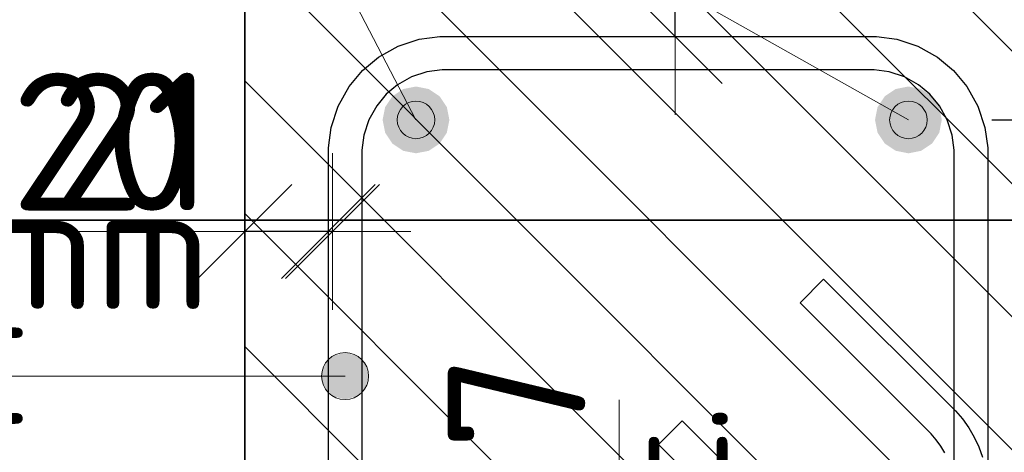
# Model space of a CAD drawing. Header units: metres. Extents: x -38 to 114, y -15 to 21.
# Tile 59 of 244: x 87.864 to 88.1, y -6.548 to -6.445. Entities that reach past the tile are written whole.
import ezdxf

# ---------------------------------------------------------------- set-up
doc = ezdxf.new("R2010")
doc.units = ezdxf.units.M
doc.header["$PDMODE"] = 65
for name, color, linetype, lineweight in [('XR$4$Арм.стержн. Хомут', 240, 'Continuous', 35), ('XR$4$Арм.стержн.горизонт. 1', 180, 'Continuous', 35), ('XR$4$Размерная линия (1)', 7, 'Continuous', 13), ('XR$4$Размерная линия_ общее', 7, 'Continuous', 13), ('XR$6$Арм.стержн. Хомут', 240, 'Continuous', 35), ('XR$6$Арм.стержн.горизонт. 1', 180, 'Continuous', 35), ('XR$6$Размерная линия (1)', 7, 'Continuous', 13), ('XR$6$Размерная линия_ общее', 7, 'Continuous', 13)]:
    doc.layers.add(name, color=color, linetype=linetype, lineweight=lineweight)
doc.styles.add('ISOCPEUR', font='txt')
doc.dimstyles.new('DIMSTYLE_11', dxfattribs={"dimtxt": 0.033, "dimasz": 0.0375, "dimexe": 0, "dimexo": 0, "dimgap": 0.0165, "dimtad": 2, "dimdec": 0, "dimlfac": 1000, "dimrnd": 1, "dimzin": 12, "dimdsep": 46, "dimtxsty": 'ISOCPEUR', "dimblk1": 'ALL_ML_STRICH', "dimblk2": 'ALL_ML_STRICH', "dimsah": 1, "dimcen": 0, "dimclrd": 7, "dimclre": 256, "dimclrt": 7, "dimadec": 0, "dimazin": 0, "dimtfac": 1, "dimtdec": 0, "dimtix": 1, "dimtmove": 2, "dimatfit": 3, "dimfxl": 0, "dimtvp": 1.2, "dimtzin": 0, "dimlwd": 0, "dimlwe": -3, "dimarcsym": 0})
doc.dimstyles.new('DIMSTYLE_23', dxfattribs={"dimtxt": 0.03, "dimasz": 0.03, "dimexe": 0, "dimexo": 0, "dimgap": 0.015, "dimtad": 2, "dimdec": 0, "dimlfac": 1000, "dimrnd": 5, "dimzin": 12, "dimdsep": 46, "dimtxsty": 'ISOCPEUR', "dimblk1": 'ALL_ML_STRICH', "dimblk2": 'ALL_ML_STRICH', "dimsah": 1, "dimcen": 0, "dimclrd": 7, "dimclre": 256, "dimclrt": 7, "dimadec": 0, "dimazin": 0, "dimtfac": 1, "dimtdec": 0, "dimtix": 1, "dimtmove": 2, "dimatfit": 3, "dimfxl": 0, "dimtvp": 1.2, "dimtzin": 0, "dimlwd": 0, "dimlwe": -3, "dimarcsym": 0})
doc.dimstyles.new('DIMSTYLE_24', dxfattribs={"dimtxt": 0.03, "dimasz": 0.03, "dimexe": 0, "dimexo": 0, "dimgap": 0.015, "dimtad": 2, "dimdec": 0, "dimlfac": 1000, "dimrnd": 5, "dimzin": 12, "dimdsep": 46, "dimtxsty": 'ISOCPEUR', "dimblk1": 'ALL_ML_STRICH', "dimblk2": 'ALL_ML_STRICH', "dimsah": 1, "dimcen": 0, "dimclrd": 7, "dimclre": 256, "dimclrt": 7, "dimadec": 0, "dimazin": 0, "dimtfac": 1, "dimtdec": 0, "dimtix": 1, "dimtmove": 2, "dimatfit": 3, "dimfxl": 0, "dimtzin": 0, "dimlwd": 0, "dimlwe": -3, "dimarcsym": 0})
pattern_1 = [(135, (0, 0), (-0.031819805, -0.031819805), [0.4, -0.05, 0, -0.05]), (135, (-0.01591, -0.01591), (-0.031819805, -0.031819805), [0.8, -0.1, 0.1, -0.1])]

# ---------------------------------------------------------------- blocks, each defined once
blk = doc.blocks.new('ALL_ML_STRICH')
at = {"color": 0, "linetype": 'ByBlock', "lineweight": -2}
for p, q in [((0, -0.5), (0, 0.5)), ((-0.3, -0.3), (0.3, 0.3)), ((-1, 0), (0.5, 0))]:
    blk.add_line(p, q, dxfattribs=at)
blk = doc.blocks.new('*D429')
at = {"layer": 'DEFPOINTS', "color": 7, "linetype": 'Continuous', "lineweight": 13, "transparency": 33554687}
for p in [(88.04778, -6.58571), (88.00779, -6.61271), (88.0206, -6.61271)]:
    blk.add_point(p, dxfattribs=at)
at = {"layer": 'XR$4$Размерная линия_ общее', "color": 253, "linetype": 'Continuous', "lineweight": -2, "true_color": 0xa0a0a0, "transparency": 33554687}
for p, q in [((88.02778, -6.58571), (88.00779, -6.58571)), ((88.00779, -6.61271), (88.00779, -6.61271))]:
    blk.add_line(p, q, dxfattribs=at)
at = {"layer": 'XR$4$Размерная линия_ общее', "color": 7, "linetype": 'Continuous', "lineweight": -2, "transparency": 33554687}
blk.add_line((88.00779, -6.61271), (88.00779, -6.58571), dxfattribs=at)
at = {"layer": 'XR$4$Размерная линия_ общее', "color": 7, "linetype": 'Continuous', "lineweight": 13, "transparency": 33554687, "xscale": 0.0375, "yscale": 0.0375, "zscale": 0.0375}
for p, rotation in [((88.00779, -6.58571), 90), ((88.00779, -6.61271), 270)]:
    blk.add_blockref('ALL_ML_STRICH', p, dxfattribs=dict(at, rotation=rotation))
at = {"layer": 'XR$4$Размерная линия_ общее', "color": 7, "linetype": 'Continuous', "lineweight": 13, "transparency": 33554687, "insert": (87.98314, -6.54754), "char_height": 0.033, "width": 0.066, "attachment_point": 5, "rotation": 90, "style": 'ISOCPEUR'}
blk.add_mtext('\\A1;{27}', dxfattribs=at)
at = {"layer": 'XR$4$Размерная линия_ общее', "color": 7, "linetype": 'Continuous', "lineweight": 13, "transparency": 33554687, "insert": (88.00681, -6.5817), "char_height": 0.027, "width": 0.00135, "attachment_point": 1, "rotation": 90, "line_spacing_factor": 0.60241, "style": 'ISOCPEUR'}
blk.add_mtext('з.с.', dxfattribs=at)
blk = doc.blocks.new('*D467')
at = {"layer": 'DEFPOINTS', "color": 7, "linetype": 'Continuous', "lineweight": 13, "transparency": 33554687}
for p in [(88.06116, -6.41271), (88.02118, -6.44871), (88.03399, -6.44871)]:
    blk.add_point(p, dxfattribs=at)
at = {"layer": 'XR$4$Размерная линия_ общее', "color": 253, "linetype": 'Continuous', "lineweight": -2, "true_color": 0xa0a0a0, "transparency": 33554687}
for p, q in [((88.04116, -6.41271), (88.02118, -6.41271)), ((88.02118, -6.44871), (88.02118, -6.44871))]:
    blk.add_line(p, q, dxfattribs=at)
at = {"layer": 'XR$4$Размерная линия_ общее', "color": 7, "linetype": 'Continuous', "lineweight": -2, "transparency": 33554687}
blk.add_line((88.02118, -6.44871), (88.02118, -6.41271), dxfattribs=at)
at = {"layer": 'XR$4$Размерная линия_ общее', "color": 7, "linetype": 'Continuous', "lineweight": 13, "transparency": 33554687, "xscale": 0.0375, "yscale": 0.0375, "zscale": 0.0375}
for p, rotation in [((88.02118, -6.41271), 90), ((88.02118, -6.44871), 270)]:
    blk.add_blockref('ALL_ML_STRICH', p, dxfattribs=dict(at, rotation=rotation))
at = {"layer": 'XR$4$Размерная линия_ общее', "color": 7, "linetype": 'Continuous', "lineweight": 13, "transparency": 33554687, "insert": (87.99653, -6.37454), "char_height": 0.033, "width": 0.066, "attachment_point": 5, "rotation": 90, "style": 'ISOCPEUR'}
blk.add_mtext('\\A1;{36}', dxfattribs=at)
at = {"layer": 'XR$4$Размерная линия_ общее', "color": 7, "linetype": 'Continuous', "lineweight": 13, "transparency": 33554687, "insert": (88.0202, -6.4087), "char_height": 0.027, "width": 0.00135, "attachment_point": 1, "rotation": 90, "line_spacing_factor": 0.60241, "style": 'ISOCPEUR'}
blk.add_mtext('з.с.', dxfattribs=at)
blk = doc.blocks.new('*D469')
at = {"layer": 'DEFPOINTS', "color": 7, "linetype": 'Continuous', "lineweight": 13, "transparency": 33554687}
for p in [(88.07708, -6.46871), (88.07708, -6.56571), (88.18438, -6.56571)]:
    blk.add_point(p, dxfattribs=at)
at = {"layer": 'XR$4$Размерная линия (1)', "color": 9, "linetype": 'Continuous', "lineweight": -2, "true_color": 0xc7c7c7, "transparency": 33554687}
for p, q in [((88.09708, -6.46871), (88.18438, -6.46871)), ((88.09708, -6.56571), (88.18438, -6.56571))]:
    blk.add_line(p, q, dxfattribs=at)
at = {"layer": 'XR$4$Размерная линия (1)', "color": 7, "linetype": 'Continuous', "lineweight": -2, "transparency": 33554687}
blk.add_line((88.18438, -6.56571), (88.18438, -6.46871), dxfattribs=at)
at = {"layer": 'XR$4$Размерная линия (1)', "color": 7, "linetype": 'Continuous', "lineweight": 13, "transparency": 33554687, "xscale": 0.03, "yscale": 0.03, "zscale": 0.03}
for p, rotation in [((88.18438, -6.46871), 90), ((88.18438, -6.56571), 270)]:
    blk.add_blockref('ALL_ML_STRICH', p, dxfattribs=dict(at, rotation=rotation))
at = {"layer": 'XR$4$Размерная линия (1)', "color": 7, "linetype": 'Continuous', "lineweight": 13, "transparency": 33554687, "insert": (88.16438, -6.51571), "char_height": 0.03, "width": 0.06, "attachment_point": 5, "rotation": 90, "style": 'ISOCPEUR'}
blk.add_mtext('\\A1;{95}', dxfattribs=at)
blk = doc.blocks.new('*D470')
at = {"layer": 'DEFPOINTS', "color": 7, "linetype": 'Continuous', "lineweight": 13, "transparency": 33554687}
for p in [(88.11808, -6.41271), (88.07708, -6.46871), (88.18438, -6.46871)]:
    blk.add_point(p, dxfattribs=at)
at = {"layer": 'XR$4$Размерная линия (1)', "color": 9, "linetype": 'Continuous', "lineweight": -2, "true_color": 0xc7c7c7, "transparency": 33554687}
for p, q in [((88.13808, -6.41271), (88.18438, -6.41271)), ((88.09708, -6.46871), (88.18438, -6.46871))]:
    blk.add_line(p, q, dxfattribs=at)
at = {"layer": 'XR$4$Размерная линия (1)', "color": 7, "linetype": 'Continuous', "lineweight": -2, "transparency": 33554687}
blk.add_line((88.18438, -6.46871), (88.18438, -6.41271), dxfattribs=at)
at = {"layer": 'XR$4$Размерная линия (1)', "color": 7, "linetype": 'Continuous', "lineweight": 13, "transparency": 33554687, "xscale": 0.03, "yscale": 0.03, "zscale": 0.03}
for p, rotation in [((88.18438, -6.41271), 90), ((88.18438, -6.46871), 270)]:
    blk.add_blockref('ALL_ML_STRICH', p, dxfattribs=dict(at, rotation=rotation))
at = {"layer": 'XR$4$Размерная линия (1)', "color": 7, "linetype": 'Continuous', "lineweight": 13, "transparency": 33554687, "insert": (88.16438, -6.43921), "char_height": 0.03, "width": 0.06, "attachment_point": 5, "rotation": 90, "style": 'ISOCPEUR'}
blk.add_mtext('\\A1;{55}', dxfattribs=at)
blk = doc.blocks.new('*D573')
at = {"layer": 'DEFPOINTS', "color": 7, "linetype": 'Continuous', "lineweight": 13, "transparency": 33554687}
for p in [(87.93808, -6.49542), (87.93808, -6.51303), (87.91808, -6.53541)]:
    blk.add_point(p, dxfattribs=at)
at = {"layer": 'XR$4$Размерная линия_ общее', "color": 253, "linetype": 'Continuous', "lineweight": -2, "true_color": 0xa0a0a0, "transparency": 33554687}
for p, q in [((87.91808, -6.51541), (87.91808, -6.49542)), ((87.93808, -6.49542), (87.93808, -6.49542))]:
    blk.add_line(p, q, dxfattribs=at)
at = {"layer": 'XR$4$Размерная линия_ общее', "color": 7, "linetype": 'Continuous', "lineweight": -2, "transparency": 33554687}
blk.add_line((87.93808, -6.49542), (87.91808, -6.49542), dxfattribs=at)
at = {"layer": 'XR$4$Размерная линия_ общее', "color": 7, "linetype": 'Continuous', "lineweight": 13, "transparency": 33554687, "xscale": 0.0375, "yscale": 0.0375, "zscale": 0.0375}
for p, rotation in [((87.91808, -6.49542), 180), ((87.93808, -6.49542), 360)]:
    blk.add_blockref('ALL_ML_STRICH', p, dxfattribs=dict(at, rotation=rotation))
at = {"layer": 'XR$4$Размерная линия_ общее', "color": 7, "linetype": 'Continuous', "lineweight": 13, "transparency": 33554687, "insert": (87.88453, -6.47392), "char_height": 0.033, "width": 0.066, "attachment_point": 5, "style": 'ISOCPEUR'}
blk.add_mtext('\\A1;{20}', dxfattribs=at)
at = {"layer": 'XR$4$Размерная линия_ общее', "color": 7, "linetype": 'Continuous', "lineweight": 13, "transparency": 33554687, "insert": (87.86679, -6.54531), "char_height": 0.027, "width": 0.00135, "attachment_point": 1, "rotation": 180, "line_spacing_factor": 0.60241, "style": 'ISOCPEUR'}
blk.add_mtext('з.с.', dxfattribs=at)
blk = doc.blocks.new('*D733')
at = {"layer": 'DEFPOINTS', "color": 7, "linetype": 'Continuous', "lineweight": 13, "transparency": 33554687}
for p in [(87.93908, -6.49542), (87.93908, -6.5129), (87.91808, -6.53541)]:
    blk.add_point(p, dxfattribs=at)
at = {"layer": 'XR$6$Размерная линия_ общее', "color": 253, "linetype": 'Continuous', "lineweight": -2, "true_color": 0xa0a0a0, "transparency": 33554687}
for p, q in [((87.91808, -6.51541), (87.91808, -6.49542)), ((87.93908, -6.49542), (87.93908, -6.49542))]:
    blk.add_line(p, q, dxfattribs=at)
at = {"layer": 'XR$6$Размерная линия_ общее', "color": 7, "linetype": 'Continuous', "lineweight": -2, "transparency": 33554687}
blk.add_line((87.93908, -6.49542), (87.91808, -6.49542), dxfattribs=at)
at = {"layer": 'XR$6$Размерная линия_ общее', "color": 7, "linetype": 'Continuous', "lineweight": 13, "transparency": 33554687, "xscale": 0.0375, "yscale": 0.0375, "zscale": 0.0375}
for p, rotation in [((87.91808, -6.49542), 180), ((87.93908, -6.49542), 360)]:
    blk.add_blockref('ALL_ML_STRICH', p, dxfattribs=dict(at, rotation=rotation))
at = {"layer": 'XR$6$Размерная линия_ общее', "color": 7, "linetype": 'Continuous', "lineweight": 13, "transparency": 33554687, "insert": (87.89113, -6.47392), "char_height": 0.033, "width": 0.066, "attachment_point": 5, "style": 'ISOCPEUR'}
blk.add_mtext('\\A1;{21}', dxfattribs=at)
at = {"layer": 'XR$6$Размерная линия_ общее', "color": 7, "linetype": 'Continuous', "lineweight": 13, "transparency": 33554687, "insert": (87.86679, -6.54531), "char_height": 0.027, "width": 0.00135, "attachment_point": 1, "rotation": 180, "line_spacing_factor": 0.60241, "style": 'ISOCPEUR'}
blk.add_mtext('з.с.', dxfattribs=at)
blk = doc.blocks.new('*D734')
at = {"layer": 'DEFPOINTS', "color": 7, "linetype": 'Continuous', "lineweight": 13, "transparency": 33554687}
for p in [(88.04778, -6.58571), (88.00779, -6.61271), (88.0206, -6.61271)]:
    blk.add_point(p, dxfattribs=at)
at = {"layer": 'XR$6$Размерная линия_ общее', "color": 253, "linetype": 'Continuous', "lineweight": -2, "true_color": 0xa0a0a0, "transparency": 33554687}
for p, q in [((88.02778, -6.58571), (88.00779, -6.58571)), ((88.00779, -6.61271), (88.00779, -6.61271))]:
    blk.add_line(p, q, dxfattribs=at)
at = {"layer": 'XR$6$Размерная линия_ общее', "color": 7, "linetype": 'Continuous', "lineweight": -2, "transparency": 33554687}
blk.add_line((88.00779, -6.61271), (88.00779, -6.58571), dxfattribs=at)
at = {"layer": 'XR$6$Размерная линия_ общее', "color": 7, "linetype": 'Continuous', "lineweight": 13, "transparency": 33554687, "xscale": 0.0375, "yscale": 0.0375, "zscale": 0.0375}
for p, rotation in [((88.00779, -6.58571), 90), ((88.00779, -6.61271), 270)]:
    blk.add_blockref('ALL_ML_STRICH', p, dxfattribs=dict(at, rotation=rotation))
at = {"layer": 'XR$6$Размерная линия_ общее', "color": 7, "linetype": 'Continuous', "lineweight": 13, "transparency": 33554687, "insert": (87.98314, -6.54754), "char_height": 0.033, "width": 0.066, "attachment_point": 5, "rotation": 90, "style": 'ISOCPEUR'}
blk.add_mtext('\\A1;{27}', dxfattribs=at)
at = {"layer": 'XR$6$Размерная линия_ общее', "color": 7, "linetype": 'Continuous', "lineweight": 13, "transparency": 33554687, "insert": (88.00681, -6.5817), "char_height": 0.027, "width": 0.00135, "attachment_point": 1, "rotation": 90, "line_spacing_factor": 0.60241, "style": 'ISOCPEUR'}
blk.add_mtext('з.с.', dxfattribs=at)
blk = doc.blocks.new('*D874')
at = {"layer": 'DEFPOINTS', "color": 7, "linetype": 'Continuous', "lineweight": 13, "transparency": 33554687}
for p in [(88.06116, -6.41271), (88.02118, -6.44871), (88.03498, -6.44871)]:
    blk.add_point(p, dxfattribs=at)
at = {"layer": 'XR$6$Размерная линия_ общее', "color": 253, "linetype": 'Continuous', "lineweight": -2, "true_color": 0xa0a0a0, "transparency": 33554687}
for p, q in [((88.04116, -6.41271), (88.02118, -6.41271)), ((88.02118, -6.44871), (88.02118, -6.44871))]:
    blk.add_line(p, q, dxfattribs=at)
at = {"layer": 'XR$6$Размерная линия_ общее', "color": 7, "linetype": 'Continuous', "lineweight": -2, "transparency": 33554687}
blk.add_line((88.02118, -6.44871), (88.02118, -6.41271), dxfattribs=at)
at = {"layer": 'XR$6$Размерная линия_ общее', "color": 7, "linetype": 'Continuous', "lineweight": 13, "transparency": 33554687, "xscale": 0.0375, "yscale": 0.0375, "zscale": 0.0375}
for p, rotation in [((88.02118, -6.41271), 90), ((88.02118, -6.44871), 270)]:
    blk.add_blockref('ALL_ML_STRICH', p, dxfattribs=dict(at, rotation=rotation))
at = {"layer": 'XR$6$Размерная линия_ общее', "color": 7, "linetype": 'Continuous', "lineweight": 13, "transparency": 33554687, "insert": (87.99653, -6.37454), "char_height": 0.033, "width": 0.066, "attachment_point": 5, "rotation": 90, "style": 'ISOCPEUR'}
blk.add_mtext('\\A1;{36}', dxfattribs=at)
at = {"layer": 'XR$6$Размерная линия_ общее', "color": 7, "linetype": 'Continuous', "lineweight": 13, "transparency": 33554687, "insert": (88.0202, -6.4087), "char_height": 0.027, "width": 0.00135, "attachment_point": 1, "rotation": 90, "line_spacing_factor": 0.60241, "style": 'ISOCPEUR'}
blk.add_mtext('з.с.', dxfattribs=at)
blk = doc.blocks.new('*D876')
at = {"layer": 'DEFPOINTS', "color": 7, "linetype": 'Continuous', "lineweight": 13, "transparency": 33554687}
for p in [(88.07708, -6.46871), (88.07708, -6.56571), (88.17438, -6.56571)]:
    blk.add_point(p, dxfattribs=at)
at = {"layer": 'XR$6$Размерная линия (1)', "color": 9, "linetype": 'Continuous', "lineweight": -2, "true_color": 0xc7c7c7, "transparency": 33554687}
for p, q in [((88.09708, -6.46871), (88.17438, -6.46871)), ((88.09708, -6.56571), (88.17438, -6.56571))]:
    blk.add_line(p, q, dxfattribs=at)
at = {"layer": 'XR$6$Размерная линия (1)', "color": 7, "linetype": 'Continuous', "lineweight": -2, "transparency": 33554687}
blk.add_line((88.17438, -6.56571), (88.17438, -6.46871), dxfattribs=at)
at = {"layer": 'XR$6$Размерная линия (1)', "color": 7, "linetype": 'Continuous', "lineweight": 13, "transparency": 33554687, "xscale": 0.03, "yscale": 0.03, "zscale": 0.03}
for p, rotation in [((88.17438, -6.46871), 90), ((88.17438, -6.56571), 270)]:
    blk.add_blockref('ALL_ML_STRICH', p, dxfattribs=dict(at, rotation=rotation))
at = {"layer": 'XR$6$Размерная линия (1)', "color": 7, "linetype": 'Continuous', "lineweight": 13, "transparency": 33554687, "insert": (88.15438, -6.51571), "char_height": 0.03, "width": 0.06, "attachment_point": 5, "rotation": 90, "style": 'ISOCPEUR'}
blk.add_mtext('\\A1;{95}', dxfattribs=at)
blk = doc.blocks.new('*D877')
at = {"layer": 'DEFPOINTS', "color": 7, "linetype": 'Continuous', "lineweight": 13, "transparency": 33554687}
for p in [(88.11808, -6.41271), (88.07708, -6.46871), (88.17438, -6.46871)]:
    blk.add_point(p, dxfattribs=at)
at = {"layer": 'XR$6$Размерная линия (1)', "color": 9, "linetype": 'Continuous', "lineweight": -2, "true_color": 0xc7c7c7, "transparency": 33554687}
for p, q in [((88.13808, -6.41271), (88.17438, -6.41271)), ((88.09708, -6.46871), (88.17438, -6.46871))]:
    blk.add_line(p, q, dxfattribs=at)
at = {"layer": 'XR$6$Размерная линия (1)', "color": 7, "linetype": 'Continuous', "lineweight": -2, "transparency": 33554687}
blk.add_line((88.17438, -6.46871), (88.17438, -6.41271), dxfattribs=at)
at = {"layer": 'XR$6$Размерная линия (1)', "color": 7, "linetype": 'Continuous', "lineweight": 13, "transparency": 33554687, "xscale": 0.03, "yscale": 0.03, "zscale": 0.03}
for p, rotation in [((88.17438, -6.41271), 90), ((88.17438, -6.46871), 270)]:
    blk.add_blockref('ALL_ML_STRICH', p, dxfattribs=dict(at, rotation=rotation))
at = {"layer": 'XR$6$Размерная линия (1)', "color": 7, "linetype": 'Continuous', "lineweight": 13, "transparency": 33554687, "insert": (88.15438, -6.43921), "char_height": 0.03, "width": 0.06, "attachment_point": 5, "rotation": 90, "style": 'ISOCPEUR'}
blk.add_mtext('\\A1;{55}', dxfattribs=at)

msp = doc.modelspace()

# ---------------------------------------------------------------- hatches: boundary and pattern name
at = {"linetype": 'Continuous', "lineweight": 13, "transparency": 33554687}
h = msp.add_hatch(dxfattribs=at)
h.set_pattern_fill('__________540', scale=0.015, style=0, pattern_type=2)
h.set_pattern_definition(pattern_1)
h.paths.add_polyline_path([(88.11808, -6.41271), (87.91808, -6.41271), (87.91808, -6.61271), (88.11808, -6.61271)], flags=0)
h = msp.add_hatch(dxfattribs=at)
h.set_pattern_fill('__________540', scale=0.015, style=0, pattern_type=2)
h.set_pattern_definition(pattern_1)
h.paths.add_polyline_path([(88.11808, -6.41271), (87.91808, -6.41271), (87.91808, -6.61271), (88.11808, -6.61271)], flags=0)
at = {"layer": 'XR$4$Арм.стержн. Хомут', "linetype": 'Continuous', "lineweight": 13, "transparency": 33554687}
for points in [[(87.93725, -6.52722), (87.93927, -6.53487), (87.93927, -6.5252)], [(87.93927, -6.5252), (87.94208, -6.53566), (87.94208, -6.52441)], [(87.93927, -6.5252), (87.93927, -6.53487), (87.94208, -6.53566)], [(87.94208, -6.52441), (87.94208, -6.53566), (87.9449, -6.53487)], [(87.94208, -6.52441), (87.9449, -6.53487), (87.9449, -6.5252)], [(87.9449, -6.5252), (87.9449, -6.53487), (87.94692, -6.53285)], [(87.9449, -6.5252), (87.94692, -6.53285), (87.94692, -6.52722)], [(87.93725, -6.53285), (87.93725, -6.52722), (87.93646, -6.53004)], [(87.93725, -6.52722), (87.93725, -6.53285), (87.93927, -6.53487)], [(87.94692, -6.52722), (87.94692, -6.53285), (87.94771, -6.53004)]]:
    msp.add_hatch(color=7, dxfattribs=at).paths.add_polyline_path(points)
at = {"layer": 'XR$4$Арм.стержн.горизонт. 1', "linetype": 'Continuous', "lineweight": 50, "transparency": 33554687}
for points in [[(87.96708, -6.46871), (87.96648, -6.46565), (87.96474, -6.46305), (87.96215, -6.46132), (87.95908, -6.46071), (87.95602, -6.46132), (87.95343, -6.46305), (87.95169, -6.46565), (87.95108, -6.46871), (87.95169, -6.47177), (87.95343, -6.47437), (87.95602, -6.4761), (87.95908, -6.47671), (87.96215, -6.4761), (87.96474, -6.47437), (87.96648, -6.47177)], [(88.08508, -6.46871), (88.08448, -6.46565), (88.08274, -6.46305), (88.08015, -6.46132), (88.07708, -6.46071), (88.07402, -6.46132), (88.07143, -6.46305), (88.06969, -6.46565), (88.06908, -6.46871), (88.06969, -6.47177), (88.07143, -6.47437), (88.07402, -6.4761), (88.07708, -6.47671), (88.08015, -6.4761), (88.08274, -6.47437), (88.08448, -6.47177)]]:
    msp.add_hatch(color=7, dxfattribs=at).paths.add_polyline_path(points)
at = {"layer": 'XR$4$Арм.стержн.горизонт. 1', "linetype": 'Continuous', "lineweight": 13, "transparency": 33554687}
for points in [[(87.95929, -6.46424), (87.9553, -6.46632), (87.95461, -6.46851)], [(87.95929, -6.46424), (87.95461, -6.46851), (87.96147, -6.46493)], [(87.96147, -6.46493), (87.95461, -6.46851), (87.9551, -6.47079)], [(87.96147, -6.46493), (87.9551, -6.47079), (87.96307, -6.46663)], [(87.9553, -6.46632), (87.95929, -6.46424), (87.957, -6.46472)], [(88.07261, -6.46877), (88.07482, -6.46485), (88.07316, -6.4665)], [(88.07482, -6.46485), (88.07261, -6.46877), (88.07323, -6.47098)], [(88.07482, -6.46485), (88.07323, -6.47098), (88.07702, -6.46424)], [(88.07702, -6.46424), (88.07323, -6.47098), (88.07488, -6.47263)], [(88.07702, -6.46424), (88.07488, -6.47263), (88.07929, -6.46479)], [(88.07929, -6.46479), (88.07488, -6.47263), (88.07715, -6.47319)], [(88.07929, -6.46479), (88.07715, -6.47319), (88.08094, -6.46644)], [(87.96307, -6.46663), (87.9551, -6.47079), (87.95669, -6.4725)], [(87.96307, -6.46663), (87.95669, -6.4725), (87.96356, -6.46892)], [(88.08094, -6.46644), (88.07715, -6.47319), (88.07935, -6.47257)], [(88.08094, -6.46644), (88.07935, -6.47257), (88.08156, -6.46865)], [(87.96356, -6.46892), (87.95669, -6.4725), (87.95888, -6.47318)], [(87.96356, -6.46892), (87.95888, -6.47318), (87.96287, -6.4711)], [(88.08156, -6.46865), (88.07935, -6.47257), (88.08101, -6.47092)], [(87.96287, -6.4711), (87.95888, -6.47318), (87.96117, -6.4727)]]:
    msp.add_hatch(color=7, dxfattribs=at).paths.add_polyline_path(points)
at = {"layer": 'XR$6$Арм.стержн. Хомут', "linetype": 'Continuous', "lineweight": 13, "transparency": 33554687}
for points in [[(87.93725, -6.52722), (87.93927, -6.53487), (87.93927, -6.5252)], [(87.93927, -6.5252), (87.94208, -6.53566), (87.94208, -6.52441)], [(87.93927, -6.5252), (87.93927, -6.53487), (87.94208, -6.53566)], [(87.94208, -6.52441), (87.94208, -6.53566), (87.9449, -6.53487)], [(87.94208, -6.52441), (87.9449, -6.53487), (87.9449, -6.5252)], [(87.9449, -6.5252), (87.9449, -6.53487), (87.94692, -6.53285)], [(87.9449, -6.5252), (87.94692, -6.53285), (87.94692, -6.52722)], [(87.93725, -6.53285), (87.93725, -6.52722), (87.93646, -6.53004)], [(87.93725, -6.52722), (87.93725, -6.53285), (87.93927, -6.53487)], [(87.94692, -6.52722), (87.94692, -6.53285), (87.94771, -6.53004)]]:
    msp.add_hatch(color=7, dxfattribs=at).paths.add_polyline_path(points)
at = {"layer": 'XR$6$Арм.стержн.горизонт. 1', "linetype": 'Continuous', "lineweight": 50, "transparency": 33554687}
for points in [[(87.96708, -6.46871), (87.96648, -6.46565), (87.96474, -6.46305), (87.96215, -6.46132), (87.95908, -6.46071), (87.95602, -6.46132), (87.95343, -6.46305), (87.95169, -6.46565), (87.95108, -6.46871), (87.95169, -6.47177), (87.95343, -6.47437), (87.95602, -6.4761), (87.95908, -6.47671), (87.96215, -6.4761), (87.96474, -6.47437), (87.96648, -6.47177)], [(88.08508, -6.46871), (88.08448, -6.46565), (88.08274, -6.46305), (88.08015, -6.46132), (88.07708, -6.46071), (88.07402, -6.46132), (88.07143, -6.46305), (88.06969, -6.46565), (88.06908, -6.46871), (88.06969, -6.47177), (88.07143, -6.47437), (88.07402, -6.4761), (88.07708, -6.47671), (88.08015, -6.4761), (88.08274, -6.47437), (88.08448, -6.47177)]]:
    msp.add_hatch(color=7, dxfattribs=at).paths.add_polyline_path(points)
at = {"layer": 'XR$6$Арм.стержн.горизонт. 1', "linetype": 'Continuous', "lineweight": 13, "transparency": 33554687}
for points in [[(87.95929, -6.46424), (87.9553, -6.46632), (87.95461, -6.46851)], [(87.95929, -6.46424), (87.95461, -6.46851), (87.96147, -6.46493)], [(87.96147, -6.46493), (87.95461, -6.46851), (87.9551, -6.47079)], [(87.96147, -6.46493), (87.9551, -6.47079), (87.96307, -6.46663)], [(87.9553, -6.46632), (87.95929, -6.46424), (87.957, -6.46472)], [(88.07261, -6.46877), (88.07482, -6.46485), (88.07316, -6.4665)], [(88.07482, -6.46485), (88.07261, -6.46877), (88.07323, -6.47098)], [(88.07482, -6.46485), (88.07323, -6.47098), (88.07702, -6.46424)], [(88.07702, -6.46424), (88.07323, -6.47098), (88.07488, -6.47263)], [(88.07702, -6.46424), (88.07488, -6.47263), (88.07929, -6.46479)], [(88.07929, -6.46479), (88.07488, -6.47263), (88.07715, -6.47319)], [(88.07929, -6.46479), (88.07715, -6.47319), (88.08094, -6.46644)], [(87.96307, -6.46663), (87.9551, -6.47079), (87.95669, -6.4725)], [(87.96307, -6.46663), (87.95669, -6.4725), (87.96356, -6.46892)], [(88.08094, -6.46644), (88.07715, -6.47319), (88.07935, -6.47257)], [(88.08094, -6.46644), (88.07935, -6.47257), (88.08156, -6.46865)], [(87.96356, -6.46892), (87.95669, -6.4725), (87.95888, -6.47318)], [(87.96356, -6.46892), (87.95888, -6.47318), (87.96287, -6.4711)], [(88.08156, -6.46865), (88.07935, -6.47257), (88.08101, -6.47092)], [(87.96287, -6.4711), (87.95888, -6.47318), (87.96117, -6.4727)]]:
    msp.add_hatch(color=7, dxfattribs=at).paths.add_polyline_path(points)

# ---------------------------------------------------------------- linework, layer by layer
at = {"color": 7, "linetype": 'Continuous', "lineweight": 35, "transparency": 33554687}
for p, q in [((87.91808, -6.41271), (87.91808, -6.61271)), ((87.91808, -6.41271), (87.91808, -6.61271)), ((80.71143, -6.49271), (89.96143, -6.49271)), ((89.96143, -6.49271), (80.71143, -6.49271))]:
    msp.add_line(p, q, dxfattribs=at)
at = {"color": 7, "linetype": 'Continuous', "lineweight": 13, "transparency": 33554687}
for p, q in [((89.96143, -6.49271), (80.71143, -6.49271)), ((87.91808, -6.49542), (87.86808, -6.49542)), ((87.91808, -6.49542), (87.86808, -6.49542)), ((88.00779, -6.58571), (88.00779, -6.53571)), ((88.00779, -6.58571), (88.00779, -6.53571))]:
    msp.add_line(p, q, dxfattribs=at)
at = {"layer": 'XR$4$Арм.стержн. Хомут', "color": 7, "linetype": 'Continuous', "lineweight": 13, "transparency": 33554687}
for p, q in [((87.94208, -6.52441), (87.94208, -6.52441)), ((87.86014, -6.53004), (87.94208, -6.53004)), ((87.93646, -6.53004), (87.93646, -6.53004)), ((87.94771, -6.53004), (87.94771, -6.53004)), ((87.94208, -6.53566), (87.94208, -6.53566))]:
    msp.add_line(p, q, dxfattribs=at)
at = {"layer": 'XR$4$Арм.стержн. Хомут', "color": 40, "linetype": 'Continuous', "lineweight": 25, "transparency": 33554687}
for points in [[(87.93808, -6.55903), (87.93808, -6.47539), (87.93876, -6.47051), (87.94044, -6.46543), (87.94306, -6.46075), (87.94627, -6.4569), (87.95013, -6.45368), (87.9548, -6.45107), (87.95988, -6.44939), (87.96476, -6.44871), (88.06941, -6.44871), (88.07429, -6.44939), (88.07937, -6.45107), (88.08404, -6.45368), (88.0879, -6.4569), (88.09111, -6.46075), (88.09373, -6.46543), (88.09541, -6.47051), (88.09608, -6.47539), (88.09608, -6.55903)], [(87.93808, -6.55903), (87.93808, -6.47539), (87.93876, -6.47051), (87.94044, -6.46543), (87.94306, -6.46075), (87.94627, -6.4569), (87.95013, -6.45368), (87.9548, -6.45107), (87.95988, -6.44939), (87.96476, -6.44871), (88.06941, -6.44871), (88.07429, -6.44939), (88.07937, -6.45107), (88.08404, -6.45368), (88.0879, -6.4569), (88.09111, -6.46075), (88.09373, -6.46543), (88.09541, -6.47051), (88.09608, -6.47539), (88.09608, -6.55903)], [(87.93808, -6.55903), (87.93808, -6.47539), (87.93876, -6.47051), (87.94044, -6.46543), (87.94306, -6.46075), (87.94627, -6.4569), (87.95013, -6.45368), (87.9548, -6.45107), (87.95988, -6.44939), (87.96476, -6.44871), (88.06941, -6.44871), (88.07429, -6.44939), (88.07937, -6.45107), (88.08404, -6.45368), (88.0879, -6.4569), (88.09111, -6.46075), (88.09373, -6.46543), (88.09541, -6.47051), (88.09608, -6.47539), (88.09608, -6.55903)], [(88.08808, -6.55848), (88.08808, -6.47594), (88.08758, -6.47233), (88.08637, -6.46867), (88.0845, -6.46531), (88.08222, -6.46258), (88.07949, -6.4603), (88.07613, -6.45842), (88.07247, -6.45722), (88.06885, -6.45671), (87.96532, -6.45671), (87.9617, -6.45722), (87.95804, -6.45842), (87.95468, -6.4603), (87.95195, -6.46258), (87.94967, -6.46531), (87.9478, -6.46867), (87.94659, -6.47233), (87.94608, -6.47594), (87.94608, -6.55848)], [(88.08808, -6.55848), (88.08808, -6.47594), (88.08758, -6.47233), (88.08637, -6.46867), (88.0845, -6.46531), (88.08222, -6.46258), (88.07949, -6.4603), (88.07613, -6.45842), (88.07247, -6.45722), (88.06885, -6.45671), (87.96532, -6.45671), (87.9617, -6.45722), (87.95804, -6.45842), (87.95468, -6.4603), (87.95195, -6.46258), (87.94967, -6.46531), (87.9478, -6.46867), (87.94659, -6.47233), (87.94608, -6.47594), (87.94608, -6.55848)], [(88.08808, -6.55848), (88.08808, -6.47594), (88.08758, -6.47233), (88.08637, -6.46867), (88.0845, -6.46531), (88.08222, -6.46258), (88.07949, -6.4603), (88.07613, -6.45842), (88.07247, -6.45722), (88.06885, -6.45671), (87.96532, -6.45671), (87.9617, -6.45722), (87.95804, -6.45842), (87.95468, -6.4603), (87.95195, -6.46258), (87.94967, -6.46531), (87.9478, -6.46867), (87.94659, -6.47233), (87.94608, -6.47594), (87.94608, -6.55848)], [(88.08578, -6.5484), (88.08483, -6.54678), (88.08373, -6.54526), (88.0825, -6.54384), (88.05111, -6.51246), (88.05677, -6.5068), (88.08835, -6.53838), (88.09001, -6.54029), (88.09154, -6.54241), (88.09286, -6.54466), (88.09396, -6.547), (88.09483, -6.54942)], [(88.08578, -6.5484), (88.08483, -6.54678), (88.08373, -6.54526), (88.0825, -6.54384), (88.05111, -6.51246), (88.05677, -6.5068), (88.08835, -6.53838), (88.09001, -6.54029), (88.09154, -6.54241), (88.09286, -6.54466), (88.09396, -6.547), (88.09483, -6.54942)], [(88.08578, -6.5484), (88.08483, -6.54678), (88.08373, -6.54526), (88.0825, -6.54384), (88.05111, -6.51246), (88.05677, -6.5068), (88.08835, -6.53838), (88.09001, -6.54029), (88.09154, -6.54241), (88.09286, -6.54466), (88.09396, -6.547), (88.09483, -6.54942)], [(88.04876, -6.57798), (88.01717, -6.5464), (88.02283, -6.54074)], [(88.04876, -6.57798), (88.01717, -6.5464), (88.02283, -6.54074)], [(88.04876, -6.57798), (88.01717, -6.5464), (88.02283, -6.54074)], [(88.02283, -6.54074), (88.05421, -6.57212)], [(88.02283, -6.54074), (88.05421, -6.57212)], [(88.02283, -6.54074), (88.05421, -6.57212)]]:
    msp.add_lwpolyline(points, dxfattribs=at)
at = {"layer": 'XR$4$Арм.стержн. Хомут', "color": 7, "linetype": 'Continuous', "lineweight": 13, "transparency": 33554687}
msp.add_circle((87.94208, -6.53004), 0.00563, dxfattribs=at)
at = {"layer": 'XR$4$Арм.стержн.горизонт. 1', "color": 7, "linetype": 'Continuous', "lineweight": 13, "transparency": 33554687}
for p, q in [((87.90999, -6.37463), (87.95908, -6.46871)), ((87.90999, -6.37463), (88.07708, -6.46871)), ((87.957, -6.46472), (87.957, -6.46472)), ((88.07929, -6.46479), (88.07929, -6.46479)), ((87.96307, -6.46663), (87.96307, -6.46663)), ((88.07316, -6.4665), (88.07316, -6.4665)), ((87.9551, -6.47079), (87.9551, -6.47079)), ((88.08101, -6.47092), (88.08101, -6.47092)), ((87.96117, -6.4727), (87.96117, -6.4727)), ((88.07488, -6.47263), (88.07488, -6.47263))]:
    msp.add_line(p, q, dxfattribs=at)
for centre in [(87.95908, -6.46871), (88.07708, -6.46871)]:
    msp.add_circle(centre, 0.0045, dxfattribs=at)
at = {"layer": 'XR$6$Арм.стержн. Хомут', "color": 7, "linetype": 'Continuous', "lineweight": 13, "transparency": 33554687}
for p, q in [((87.94208, -6.52441), (87.94208, -6.52441)), ((87.86014, -6.53004), (87.94208, -6.53004)), ((87.93646, -6.53004), (87.93646, -6.53004)), ((87.94771, -6.53004), (87.94771, -6.53004)), ((87.94208, -6.53566), (87.94208, -6.53566))]:
    msp.add_line(p, q, dxfattribs=at)
at = {"layer": 'XR$6$Арм.стержн. Хомут', "color": 40, "linetype": 'Continuous', "lineweight": 25, "transparency": 33554687}
for points in [[(87.93808, -6.55903), (87.93808, -6.47539), (87.93876, -6.47051), (87.94044, -6.46543), (87.94306, -6.46075), (87.94627, -6.4569), (87.95013, -6.45368), (87.9548, -6.45107), (87.95988, -6.44939), (87.96476, -6.44871), (88.06941, -6.44871), (88.07429, -6.44939), (88.07937, -6.45107), (88.08404, -6.45368), (88.0879, -6.4569), (88.09111, -6.46075), (88.09373, -6.46543), (88.09541, -6.47051), (88.09608, -6.47539), (88.09608, -6.55903)], [(87.93808, -6.55903), (87.93808, -6.47539), (87.93876, -6.47051), (87.94044, -6.46543), (87.94306, -6.46075), (87.94627, -6.4569), (87.95013, -6.45368), (87.9548, -6.45107), (87.95988, -6.44939), (87.96476, -6.44871), (88.06941, -6.44871), (88.07429, -6.44939), (88.07937, -6.45107), (88.08404, -6.45368), (88.0879, -6.4569), (88.09111, -6.46075), (88.09373, -6.46543), (88.09541, -6.47051), (88.09608, -6.47539), (88.09608, -6.55903)], [(87.93808, -6.55903), (87.93808, -6.47539), (87.93876, -6.47051), (87.94044, -6.46543), (87.94306, -6.46075), (87.94627, -6.4569), (87.95013, -6.45368), (87.9548, -6.45107), (87.95988, -6.44939), (87.96476, -6.44871), (88.06941, -6.44871), (88.07429, -6.44939), (88.07937, -6.45107), (88.08404, -6.45368), (88.0879, -6.4569), (88.09111, -6.46075), (88.09373, -6.46543), (88.09541, -6.47051), (88.09608, -6.47539), (88.09608, -6.55903)], [(88.08808, -6.55848), (88.08808, -6.47594), (88.08758, -6.47233), (88.08637, -6.46867), (88.0845, -6.46531), (88.08222, -6.46258), (88.07949, -6.4603), (88.07613, -6.45842), (88.07247, -6.45722), (88.06885, -6.45671), (87.96532, -6.45671), (87.9617, -6.45722), (87.95804, -6.45842), (87.95468, -6.4603), (87.95195, -6.46258), (87.94967, -6.46531), (87.9478, -6.46867), (87.94659, -6.47233), (87.94608, -6.47594), (87.94608, -6.55848)], [(88.08808, -6.55848), (88.08808, -6.47594), (88.08758, -6.47233), (88.08637, -6.46867), (88.0845, -6.46531), (88.08222, -6.46258), (88.07949, -6.4603), (88.07613, -6.45842), (88.07247, -6.45722), (88.06885, -6.45671), (87.96532, -6.45671), (87.9617, -6.45722), (87.95804, -6.45842), (87.95468, -6.4603), (87.95195, -6.46258), (87.94967, -6.46531), (87.9478, -6.46867), (87.94659, -6.47233), (87.94608, -6.47594), (87.94608, -6.55848)], [(88.08808, -6.55848), (88.08808, -6.47594), (88.08758, -6.47233), (88.08637, -6.46867), (88.0845, -6.46531), (88.08222, -6.46258), (88.07949, -6.4603), (88.07613, -6.45842), (88.07247, -6.45722), (88.06885, -6.45671), (87.96532, -6.45671), (87.9617, -6.45722), (87.95804, -6.45842), (87.95468, -6.4603), (87.95195, -6.46258), (87.94967, -6.46531), (87.9478, -6.46867), (87.94659, -6.47233), (87.94608, -6.47594), (87.94608, -6.55848)], [(88.08578, -6.5484), (88.08483, -6.54678), (88.08373, -6.54526), (88.0825, -6.54384), (88.05111, -6.51246), (88.05677, -6.5068), (88.08835, -6.53838), (88.09001, -6.54029), (88.09154, -6.54241), (88.09286, -6.54466), (88.09396, -6.547), (88.09483, -6.54942)], [(88.08578, -6.5484), (88.08483, -6.54678), (88.08373, -6.54526), (88.0825, -6.54384), (88.05111, -6.51246), (88.05677, -6.5068), (88.08835, -6.53838), (88.09001, -6.54029), (88.09154, -6.54241), (88.09286, -6.54466), (88.09396, -6.547), (88.09483, -6.54942)], [(88.08578, -6.5484), (88.08483, -6.54678), (88.08373, -6.54526), (88.0825, -6.54384), (88.05111, -6.51246), (88.05677, -6.5068), (88.08835, -6.53838), (88.09001, -6.54029), (88.09154, -6.54241), (88.09286, -6.54466), (88.09396, -6.547), (88.09483, -6.54942)], [(88.04876, -6.57798), (88.01717, -6.5464), (88.02283, -6.54074)], [(88.04876, -6.57798), (88.01717, -6.5464), (88.02283, -6.54074)], [(88.04876, -6.57798), (88.01717, -6.5464), (88.02283, -6.54074)], [(88.02283, -6.54074), (88.05421, -6.57212)], [(88.02283, -6.54074), (88.05421, -6.57212)], [(88.02283, -6.54074), (88.05421, -6.57212)]]:
    msp.add_lwpolyline(points, dxfattribs=at)
at = {"layer": 'XR$6$Арм.стержн. Хомут', "color": 7, "linetype": 'Continuous', "lineweight": 13, "transparency": 33554687}
msp.add_circle((87.94208, -6.53004), 0.00563, dxfattribs=at)
at = {"layer": 'XR$6$Арм.стержн.горизонт. 1', "color": 7, "linetype": 'Continuous', "lineweight": 13, "transparency": 33554687}
for p, q in [((87.90999, -6.37463), (88.07708, -6.46871)), ((87.90999, -6.37463), (87.95908, -6.46871)), ((87.957, -6.46472), (87.957, -6.46472)), ((88.07929, -6.46479), (88.07929, -6.46479)), ((87.96307, -6.46663), (87.96307, -6.46663)), ((88.07316, -6.4665), (88.07316, -6.4665)), ((87.9551, -6.47079), (87.9551, -6.47079)), ((88.08101, -6.47092), (88.08101, -6.47092)), ((87.96117, -6.4727), (87.96117, -6.4727)), ((88.07488, -6.47263), (88.07488, -6.47263))]:
    msp.add_line(p, q, dxfattribs=at)
for centre in [(87.95908, -6.46871), (88.07708, -6.46871)]:
    msp.add_circle(centre, 0.0045, dxfattribs=at)

# ---------------------------------------------------------------- texts
at = {"layer": 'XR$4$Арм.стержн. Хомут', "color": 7, "linetype": 'Continuous', "lineweight": 25, "transparency": 33554687, "insert": (87.68814, -6.51404), "char_height": 0.03, "width": 0.2575265, "attachment_point": 7, "style": 'ISOCPEUR'}
msp.add_mtext('\\W0.98;ø8 L=700mm ', dxfattribs=at)
at = {"layer": 'XR$6$Арм.стержн. Хомут', "color": 7, "linetype": 'Continuous', "lineweight": 25, "transparency": 33554687, "insert": (87.68814, -6.51404), "char_height": 0.03, "width": 0.2575265, "attachment_point": 7, "style": 'ISOCPEUR'}
msp.add_mtext('\\W0.98;ø8 L=700mm ', dxfattribs=at)

# ---------------------------------------------------------------- dimensions: what is measured, and where the dimension line sits
at = {"layer": 'XR$4$Размерная линия (1)', "color": 7, "linetype": 'Continuous', "lineweight": 13, "transparency": 33554687}
for base, p1, p2, dimstyle, picture, middle in [((88.18438, -6.41271), (88.09708, -6.46871), (88.13808, -6.41271), 'DIMSTYLE_23', '*D470', (88.16438, -6.43921)), ((88.18438, -6.46871), (88.09708, -6.56571), (88.09708, -6.46871), 'DIMSTYLE_24', '*D469', (88.16438, -6.51571))]:
    dim = msp.add_linear_dim(base=base, p1=p1, p2=p2, angle=90, dimstyle=dimstyle, override={"dimpost": '<>', "dimclrd": 7, "dimclre": 9, "dimclrt": 7, "dimlwd": 0, "dimlwe": 65533}, dxfattribs=at)
    dim.commit()
    dim.dimension.update_dxf_attribs({"geometry": picture, "text_midpoint": middle, "dimtype": 160})
at = {"layer": 'XR$4$Размерная линия_ общее', "color": 7, "linetype": 'Continuous', "lineweight": 13, "transparency": 33554687}
for base, p1, p2, angle, picture, middle in [((88.02118, -6.41271), (88.02118, -6.44871), (88.04116, -6.41271), 90, '*D467', (87.99653, -6.37454)), ((87.91808, -6.49542), (87.93808, -6.49542), (87.91808, -6.51541), 180, '*D573', (87.88453, -6.47392)), ((88.00779, -6.58571), (88.00779, -6.61271), (88.02778, -6.58571), 90, '*D429', (87.98314, -6.54754))]:
    dim = msp.add_linear_dim(base=base, p1=p1, p2=p2, angle=angle, text='<>\\Xз.с.', dimstyle='DIMSTYLE_11', override={"dimpost": '<>', "dimclrd": 7, "dimclre": 253, "dimclrt": 7, "dimlwd": 0, "dimlwe": 65533}, dxfattribs=at)
    dim.commit()
    dim.dimension.update_dxf_attribs({"geometry": picture, "text_midpoint": middle, "dimtype": 160})
at = {"layer": 'XR$6$Размерная линия (1)', "color": 7, "linetype": 'Continuous', "lineweight": 13, "transparency": 33554687}
for base, p1, p2, dimstyle, picture, middle in [((88.17438, -6.41271), (88.09708, -6.46871), (88.13808, -6.41271), 'DIMSTYLE_23', '*D877', (88.15438, -6.43921)), ((88.17438, -6.46871), (88.09708, -6.56571), (88.09708, -6.46871), 'DIMSTYLE_24', '*D876', (88.15438, -6.51571))]:
    dim = msp.add_linear_dim(base=base, p1=p1, p2=p2, angle=90, dimstyle=dimstyle, override={"dimpost": '<>', "dimclrd": 7, "dimclre": 9, "dimclrt": 7, "dimlwd": 0, "dimlwe": 65533}, dxfattribs=at)
    dim.commit()
    dim.dimension.update_dxf_attribs({"geometry": picture, "text_midpoint": middle, "dimtype": 160})
at = {"layer": 'XR$6$Размерная линия_ общее', "color": 7, "linetype": 'Continuous', "lineweight": 13, "transparency": 33554687}
for base, p1, p2, angle, picture, middle in [((88.02118, -6.41271), (88.02118, -6.44871), (88.04116, -6.41271), 90, '*D874', (87.99653, -6.37454)), ((87.91808, -6.49542), (87.93908, -6.49542), (87.91808, -6.51541), 180, '*D733', (87.89113, -6.47392)), ((88.00779, -6.58571), (88.00779, -6.61271), (88.02778, -6.58571), 90, '*D734', (87.98314, -6.54754))]:
    dim = msp.add_linear_dim(base=base, p1=p1, p2=p2, angle=angle, text='<>\\Xз.с.', dimstyle='DIMSTYLE_11', override={"dimpost": '<>', "dimclrd": 7, "dimclre": 253, "dimclrt": 7, "dimlwd": 0, "dimlwe": 65533}, dxfattribs=at)
    dim.commit()
    dim.dimension.update_dxf_attribs({"geometry": picture, "text_midpoint": middle, "dimtype": 160})

doc.saveas('drawing.dxf')
